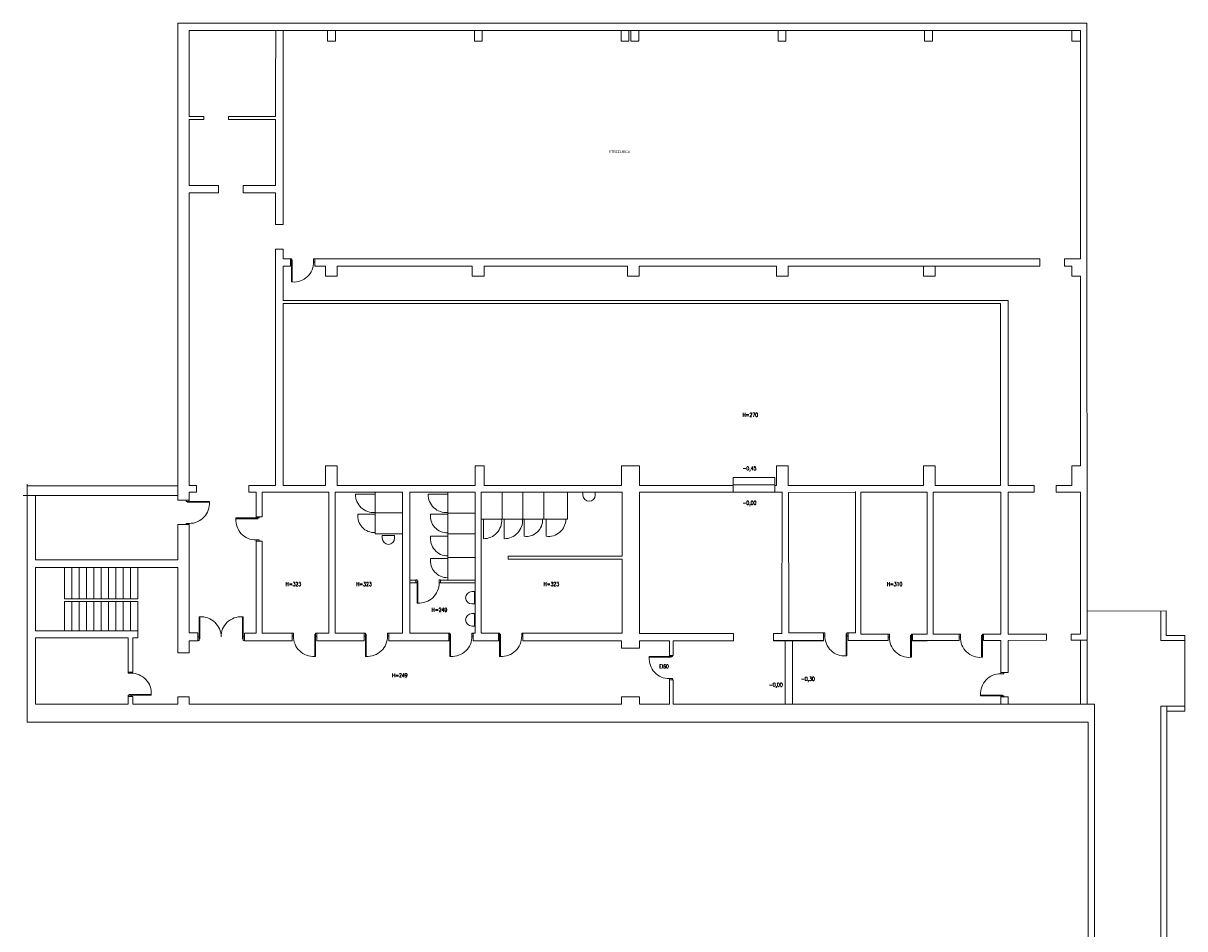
# Model space of a CAD drawing. Header units: millimetres. Extents: x -20020 to 55682, y 3351 to 17623.
# Tile 3 of 49: x -20020 to -15277, y 10251 to 13950. Entities that reach past the tile are written whole.
import ezdxf

# ---------------------------------------------------------------- set-up
doc = ezdxf.new("R2010")
doc.units = ezdxf.units.MM
for name, color, linetype, lineweight in [('0- stolarka', 252, 'Continuous', 9), ('000- ŚCIANY', 252, 'Continuous', 9), ('ETYKIETY POMIESZCZEŃ', 252, 'Continuous', 9)]:
    doc.layers.add(name, color=color, linetype=linetype, lineweight=lineweight)
doc.styles.add('MED_ARIAL_Tabela', font='arial.ttf')
doc.styles.get("Standard").update_dxf_attribs({"font": 'romans.shx', "width": 0.7})

# ---------------------------------------------------------------- blocks, each defined once
blk = doc.blocks.new('drzwi 2x90')
at = {"layer": '0- stolarka'}
for points in [[(5795.1, 5238.8, -0.437586), (5712.6, 5325.8, -1.233982)], [(5795.1, 5238.8, 0.437586), (5712.6, 5151.8, 1.233982)]]:
    blk.add_lwpolyline(points, format="xyb", dxfattribs=at)
for points in [[(5802.6, 5328.8), (5712.6, 5328.8), (5712.6, 5325.8), (5802.6, 5325.8), (5802.6, 5328.8)], [(5795.1, 5333.8), (5795.1, 5328.8), (5810.1, 5328.8), (5810.1, 5333.8), (5795.1, 5333.8)], [(5802.6, 5148.8), (5712.6, 5148.8), (5712.6, 5151.8), (5802.6, 5151.8), (5802.6, 5148.8)], [(5795.1, 5143.8), (5795.1, 5148.8), (5810.1, 5148.8), (5810.1, 5143.8), (5795.1, 5143.8)]]:
    blk.add_lwpolyline(points, dxfattribs=at)
blk = doc.blocks.new('d90')
at = {"layer": '0- stolarka'}
for points in [[(-270.5, 3071.8), (-270.5, 3161.8), (-267.5, 3161.8), (-267.5, 3071.8), (-270.5, 3071.8)], [(-275.5, 3079.3), (-270.5, 3079.3), (-270.5, 3067.3), (-275.5, 3067.3), (-275.5, 3079.3)], [(-180.5, 3079.3), (-175.5, 3079.3), (-175.5, 3067.3), (-180.5, 3067.3), (-180.5, 3079.3)]]:
    blk.add_lwpolyline(points, dxfattribs=at)
blk.add_lwpolyline([(-180.5, 3079.3, 0.437586), (-267.5, 3161.8, 1.233982)], format="xyb", dxfattribs=at)

msp = doc.modelspace()

# ---------------------------------------------------------------- linework, layer by layer
at = {"layer": '000- ŚCIANY'}
for points in [[(-19342.07, 13950.08), (-19389.2, 13950.08)], [(-19389.2, 13287.59), (-19388.85, 13950.08)], [(-19342.07, 13950.08), (-15738.39, 13950.07)], [(-15677.31, 13287.58), (-15677.31, 13950.07), (-15738.39, 13950.07)], [(-19342.07, 13920.08), (-15738.52, 13920.07)], [(-19342.07, 13568.62), (-19342.07, 13920.08)], [(-18989.29, 13690.59), (-18989.27, 13920.07)], [(-18959.29, 13287.58), (-18959.29, 13920.07)], [(-15702.2, 13217.05), (-15702.2, 13920.07), (-15738.52, 13920.07)], [(-18989.29, 13690.59), (-18989.29, 13568.6)], [(-19282.07, 13568.62), (-19342.07, 13568.62)], [(-19282.07, 13568.62), (-19282.07, 13556.62)], [(-19182.07, 13568.62), (-19182.07, 13556.62)], [(-18989.29, 13568.6), (-19182.07, 13568.61)], [(-19342.07, 13287.59), (-19342.07, 13317.59), (-19342.07, 13556.62)], [(-19282.07, 13556.62), (-19342.07, 13556.62)], [(-19182.07, 13556.62), (-18989.29, 13556.6)], [(-18989.29, 13556.6), (-18989.29, 13287.58)], [(-19389.2, 12002.07), (-19389.2, 13287.59)], [(-19342.2, 13287.59), (-19222.07, 13287.59)], [(-19342.07, 13287.59), (-19222.07, 13287.59), (-19222.07, 13257.59)], [(-19122.07, 13287.59), (-18989.29, 13287.58)], [(-19122.07, 13257.59), (-19122.07, 13287.59)], [(-18959.29, 13127.58), (-18959.29, 13287.58)], [(-15675.82, 11430.34), (-15677.31, 13287.58)], [(-19342.2, 12061.6), (-19342.2, 13257.59)], [(-19342.2, 13257.59), (-19222.07, 13257.59)], [(-19122.07, 13257.59), (-18989.29, 13257.58)], [(-18989.29, 13127.58), (-18989.29, 13257.58)], [(-15702.2, 12987.58), (-15702.2, 13217.05)], [(-18959.29, 13127.58), (-18989.29, 13127.58)], [(-18989.29, 12841.59), (-18989.29, 13027.58)], [(-18959.29, 13027.58), (-18989.29, 13027.58)], [(-18959.29, 12987.58), (-18959.29, 13027.58)], [(-18929.29, 12987.58), (-18959.29, 12987.58)], [(-18959.29, 12841.59), (-18959.29, 12957.58)], [(-18959.29, 12957.58), (-18929.29, 12957.58)], [(-18929.29, 12957.58), (-18929.29, 12987.58)], [(-18829.29, 12987.58), (-15868, 12987.58)], [(-18829.29, 12957.58), (-18829.29, 12987.58)], [(-18829.29, 12957.58), (-18785.76, 12957.58)], [(-18737.76, 12957.58), (-18737.76, 12917.08), (-18785.76, 12917.08), (-18785.76, 12957.58)], [(-18737.76, 12957.58), (-18186.2, 12957.58)], [(-18138.2, 12957.58), (-18138.2, 12917.08), (-18186.2, 12917.08), (-18186.2, 12957.58)], [(-18138.2, 12957.58), (-17552.25, 12957.58)], [(-17504.25, 12957.61), (-17504.25, 12917.11), (-17552.25, 12917.11), (-17552.25, 12957.61)], [(-17504.25, 12957.58), (-16944.2, 12957.58)], [(-16896.2, 12957.58), (-16896.2, 12917.08), (-16944.2, 12917.08), (-16944.2, 12957.58)], [(-16896.2, 12957.58), (-15868, 12957.58)], [(-16295.68, 12957.58), (-16295.68, 12917.08), (-16343.68, 12917.08), (-16343.68, 12957.58)], [(-15868, 12957.58), (-15868, 12987.58)], [(-15768, 12987.58), (-15702.2, 12987.58)], [(-15768, 12957.58), (-15768, 12987.58)], [(-15768, 12957.58), (-15738, 12957.58)], [(-15702.2, 12917.05), (-15738, 12917.05), (-15738, 12957.58)], [(-15702.2, 12142.56), (-15702.2, 12917.05)], [(-18989.29, 12061.59), (-18989.29, 12841.59)], [(-18959.29, 12817.58), (-18959.29, 12841.59)], [(-15998.2, 12817.58), (-18959.29, 12817.58)], [(-15998.2, 12817.58), (-15998.2, 12061.59)], [(-18959.29, 12061.59), (-18959.29, 12805.58)], [(-16028.93, 12805.58), (-18959.29, 12805.58)], [(-16028.93, 12061.59), (-16028.93, 12805.58)], [(-18737.76, 12061.59), (-18737.76, 12142.59), (-18785.76, 12142.59), (-18785.76, 12061.59)], [(-18175.2, 12061.59), (-18175.2, 12142.56), (-18138.2, 12142.59), (-18138.2, 12061.59)], [(-17577.2, 12142.63), (-17577.2, 12061.59)], [(-17504.25, 12142.62), (-17577.2, 12142.62)], [(-17503.2, 12142.59), (-17503.2, 12061.59)], [(-16944.2, 12061.59), (-16944.2, 12142.59), (-16896.2, 12142.59), (-16896.2, 12061.59)], [(-16343.68, 12061.59), (-16343.68, 12142.59), (-16295.68, 12142.59), (-16295.68, 12061.59)], [(-15738, 12061.59), (-15738, 12142.56), (-15702.2, 12142.56)], [(-20004.7, 11757.72), (-20004.7, 12066.78)], [(-20004.7, 12060.07), (-19389.2, 12060.07)], [(-19312.2, 12061.6), (-19342.2, 12061.6)], [(-19312.2, 12034.46), (-19312.2, 12061.6)], [(-18989.29, 12061.59), (-19099.29, 12061.59)], [(-19099.29, 12034.44), (-19099.29, 12061.59)], [(-18785.76, 12061.59), (-18959.29, 12061.59)], [(-18175.2, 12061.59), (-18737.76, 12061.59)], [(-17577.2, 12061.59), (-18138.2, 12061.59)], [(-17121.52, 12061.59), (-17503.2, 12061.59)], [(-17121.52, 12094.57), (-16951.52, 12094.57)], [(-17121.52, 12034.57), (-17121.52, 12094.57)], [(-17121.52, 12064.57), (-16951.52, 12064.57)], [(-17121.52, 12034.57), (-17121.52, 12061.59)], [(-16951.52, 12094.57), (-16951.52, 12034.57)], [(-16922.7, 11457.59), (-16921.52, 12034.57), (-16951.52, 12034.57), (-16951.52, 12061.59), (-16944.2, 12061.59)], [(-16944.2, 12061.59), (-16951.52, 12061.59)], [(-16343.68, 12061.59), (-16896.2, 12061.59)], [(-16028.93, 12061.59), (-16295.68, 12061.59)], [(-15892.2, 12061.59), (-15998.2, 12061.59)], [(-15892.2, 12035.19), (-15892.2, 12061.59)], [(-15738, 12061.59), (-15802.2, 12061.59)], [(-15802.2, 12035.19), (-15802.2, 12061.59)], [(-19389.2, 12021.08), (-20020.15, 12021.07)], [(-19969.7, 11757.72), (-19969.7, 12021.07)], [(-19389.2, 12002.07), (-19342.2, 12002.07)], [(-19312.2, 12034.46), (-19342.2, 12034.46)], [(-19342.2, 12002.07), (-19342.2, 12034.46)], [(-19069.29, 12034.44), (-19099.29, 12034.44)], [(-19069.29, 12034.44), (-19069.29, 11934.44)], [(-18771.7, 12034.44), (-19044.7, 12034.44)], [(-19044.7, 12034.44), (-19044.7, 11934.44)], [(-18771.7, 12034.44), (-18771.7, 11458.49)], [(-18471.22, 12034.44), (-18745.7, 12034.44)], [(-18745.7, 12034.44), (-18745.7, 11458.49)], [(-18583.3, 11949.78), (-18583.3, 12034.7)], [(-18471.22, 12034.44), (-18471.7, 11458.49)], [(-18441.68, 12034.44), (-18441.68, 11458.49)], [(-18174.7, 12034.44), (-18441.68, 12034.44)], [(-18286.78, 11949.53), (-18286.78, 12034.44)], [(-18174.7, 11458.49), (-18174.7, 12034.44)], [(-17869.7, 12034.44), (-18149.7, 12034.44)], [(-18149.7, 11458.49), (-18149.7, 12034.44)], [(-18149.7, 12034.44), (-17574.7, 12034.44), (-17574.7, 11773.44)], [(-17577.2, 12034.44), (-18141.7, 12034.44)], [(-18064.79, 12034.44), (-18064.79, 11924.44), (-17976.2, 11924.44)], [(-17979.53, 12034.44), (-17979.53, 11924.44), (-17890.94, 11924.44)], [(-17894.27, 12034.44), (-17894.27, 11924.44), (-17798.14, 11924.44)], [(-17798.14, 12034.44), (-17798.14, 11924.44)], [(-17503.2, 12034.57), (-17503.2, 11457.59)], [(-17121.52, 12034.57), (-17503.2, 12034.57)], [(-17121.52, 12034.57), (-16951.52, 12034.57)], [(-16621.7, 12034.09), (-16895.63, 12033.52)], [(-16751.7, 11428.09), (-16751.7, 11460.09), (-16893.2, 11460.09), (-16895.63, 12033.52)], [(-16621.7, 12038.04), (-16621.7, 11460.09)], [(-16328.2, 11454.59), (-16328.2, 12035.19), (-16600.2, 12034.09), (-16600.2, 11454.59)], [(-16198.11, 11454.59), (-16304.2, 11454.59), (-16304.2, 12035.19), (-16028.2, 12035.19)], [(-16028.2, 12035.19), (-16028.2, 11454.59)], [(-15998.2, 12035.19), (-15892.2, 12035.19)], [(-15998.2, 12035.19), (-15998.2, 11454.59)], [(-15802.2, 12035.19), (-15702.2, 12035.19)], [(-15702.2, 11454.59), (-15702.2, 12035.19)], [(-19044.7, 11934.44), (-19069.29, 11934.44)], [(-18471.29, 11949.78), (-18583.3, 11949.78), (-18583.3, 11864.52)], [(-18176.78, 11949.53), (-18286.78, 11949.53), (-18286.78, 11860.94)], [(-18064.79, 11924.44), (-18149.7, 11924.44)], [(-17979.53, 11924.44), (-18064.44, 11924.44)], [(-19389.2, 11757.73), (-19389.2, 11902.07)], [(-19342.2, 11902.07), (-19389.2, 11902.07)], [(-19342.2, 11459.6), (-19342.2, 11902.07)], [(-18471.36, 11864.52), (-18583.3, 11864.52), (-18583.3, 11864.52)], [(-18176.78, 11864.27), (-18286.78, 11864.27), (-18286.78, 11768.14)], [(-19069.29, 11834.44), (-19069.29, 11458.49)], [(-19044.7, 11834.44), (-19069.29, 11834.44)], [(-19044.7, 11834.44), (-19044.7, 11458.49)], [(-18176.78, 11768.14), (-18286.78, 11768.14), (-18286.78, 11674.94)], [(-17574.7, 11773.44), (-18039.7, 11773.44)], [(-18039.7, 11773.44), (-18039.7, 11761.44)], [(-20004.7, 11468.09), (-20004.7, 11757.72)], [(-19969.7, 11757.72), (-19389.2, 11757.73)], [(-19969.7, 11727.59), (-19389.2, 11727.6)], [(-19969.7, 11727.59), (-19969.7, 11468.09)], [(-19389.2, 11428.28), (-19389.2, 11727.6)], [(-17574.7, 11761.44), (-18039.7, 11761.44)], [(-17574.7, 11761.44), (-17574.7, 11458.49)], [(-18441.68, 11664.94), (-18416.78, 11664.94), (-18416.78, 11674.94), (-18441.68, 11674.94)], [(-18174.7, 11664.94), (-18316.78, 11664.94), (-18316.78, 11674.94), (-18174.7, 11674.94)], [(-15353.14, 11549.36), (-15675.91, 11549.12)], [(-15374.08, 11549.36), (-15374.08, 11428.28), (-15276.81, 11428.28)], [(-15353.14, 11549.36), (-15353.14, 11449.22), (-15276.81, 11449.22)], [(-20004.7, 11468.09), (-20004.7, 11440.09)], [(-20004.7, 11440.09), (-20004.7, 11095.09)], [(-19572.2, 11440.09), (-19552.2, 11440.09), (-19552.2, 11468.09), (-19969.7, 11468.09)], [(-19969.7, 11440.09), (-19592.2, 11440.09)], [(-19969.7, 11440.09), (-19969.7, 11168.09)], [(-19572.2, 11440.09), (-19572.2, 11300.09), (-19592.2, 11300.09), (-19592.2, 11440.09)], [(-19342.2, 11459.6), (-19307.2, 11459.59), (-19307.2, 11428.09), (-19342.2, 11428.1), (-19342.2, 11378.1), (-19389.2, 11378.1), (-19389.2, 11428.28)], [(-19069.29, 11458.49), (-19117.2, 11458.49), (-19117.2, 11428.09), (-19069.29, 11428.09)], [(-19044.7, 11458.49), (-18921.7, 11458.49)], [(-18921.7, 11458.49), (-18921.7, 11428.09)], [(-18822.67, 11458.49), (-18771.7, 11458.49)], [(-18821.7, 11458.49), (-18821.7, 11428.09)], [(-18745.7, 11458.49), (-18627.7, 11458.49)], [(-18627.7, 11458.49), (-18627.7, 11428.09)], [(-18527.7, 11458.49), (-18527.7, 11428.09)], [(-18527.7, 11458.49), (-18471.7, 11458.49)], [(-18441.68, 11458.49), (-18282.7, 11458.49)], [(-18282.7, 11458.49), (-18282.7, 11428.09)], [(-18182.7, 11458.49), (-18174.7, 11458.49)], [(-18182.7, 11458.49), (-18182.7, 11428.09)], [(-18149.7, 11458.49), (-18079.7, 11458.49)], [(-18079.7, 11458.49), (-18079.7, 11428.09)], [(-17979.7, 11458.49), (-17843.7, 11458.49)], [(-17979.7, 11458.49), (-17979.7, 11428.09)], [(-17843.7, 11458.49), (-17574.7, 11458.49)], [(-17119.4, 11457.59), (-17503.2, 11457.59)], [(-17366.3, 11428.09), (-17119.4, 11428.09), (-17119.4, 11457.59)], [(-16955.7, 11457.59), (-16922.7, 11457.59)], [(-16751.7, 11428.09), (-16955.7, 11428.09), (-16955.7, 11457.59)], [(-16621.7, 11460.09), (-16651.7, 11460.09), (-16651.7, 11428.3), (-16600.2, 11428.33)], [(-16488.2, 11454.59), (-16600.2, 11454.59)], [(-16488.2, 11454.59), (-16488.19, 11428.39)], [(-16328.2, 11454.59), (-16388.2, 11454.59), (-16388.2, 11427.88), (-16328.2, 11427.88)], [(-16198.11, 11428.54), (-16198.11, 11454.59)], [(-16028.2, 11454.59), (-16098.2, 11454.59)], [(-16098.2, 11454.59), (-16098.11, 11428.88)], [(-15841.2, 11454.59), (-15998.2, 11454.59)], [(-15841.2, 11454.59), (-15841.12, 11429.77)], [(-15702.2, 11454.59), (-15741.2, 11454.59)], [(-15741.2, 11454.59), (-15741.12, 11430.11)], [(-15276.81, 11449.22), (-15276.81, 11428.28)], [(-18921.7, 11428.09), (-19069.29, 11428.09)], [(-18627.7, 11428.09), (-18821.7, 11428.09)], [(-18282.7, 11428.09), (-18527.7, 11428.09)], [(-18079.7, 11428.09), (-18182.7, 11428.09)], [(-17577.2, 11428.09), (-17979.7, 11428.09)], [(-17872.7, 11428.09), (-17979.7, 11428.09)], [(-17577.2, 11428.09), (-17577.2, 11398.09)], [(-17503.2, 11398.09), (-17577.2, 11398.09)], [(-17503.2, 11428.09), (-17503.2, 11398.09)], [(-17503.2, 11428.09), (-17381.3, 11428.09)], [(-17366.3, 11428.09), (-17366.3, 11368.09), (-17381.3, 11368.09), (-17381.3, 11428.09)], [(-16751.7, 11428.25), (-16955.7, 11428.14)], [(-16908.7, 11428.2), (-16908.7, 11168.09)], [(-16878.7, 11428.2), (-16878.7, 11168.09)], [(-16488.19, 11428.39), (-16651.7, 11428.3)], [(-16198.11, 11428.54), (-16388.2, 11428.44)], [(-16028.2, 11429.23), (-16098.11, 11428.88)], [(-16028.2, 11429.23), (-16028.2, 11298.09)], [(-15841.12, 11429.77), (-15998.2, 11429.33)], [(-15998.2, 11429.33), (-15998.2, 11298.09)], [(-15675.82, 11430.34), (-15741.12, 11430.11)], [(-15702.2, 11430.24), (-15702.2, 11168.09)], [(-15675.82, 11427.98), (-15675.62, 11168.09)], [(-15276.81, 11428.28), (-15276.81, 11161.04)], [(-15998.2, 11298.09), (-16028.2, 11298.09)], [(-17366.3, 11268.09), (-17381.3, 11268.09), (-17381.3, 11168.09)], [(-17366.3, 11268.09), (-17366.3, 11168.09)], [(-19572.2, 11200.09), (-19592.2, 11200.09), (-19592.2, 11168.09)], [(-19572.2, 11200.09), (-19572.2, 11168.09)], [(-19342.2, 11168.1), (-19342.2, 11198.1), (-19389.2, 11198.1), (-19389.2, 11168.1)], [(-17503.2, 11168.09), (-17503.2, 11198.09), (-17577.2, 11198.09), (-17577.2, 11168.09)], [(-16028.2, 11198.09), (-16028.2, 11168.09)], [(-16028.2, 11198.09), (-15998.2, 11198.09)], [(-15998.2, 11198.09), (-15998.2, 11168.09)], [(-19592.2, 11168.09), (-19969.7, 11168.09)], [(-19389.2, 11168.1), (-19572.2, 11168.09)], [(-17577.2, 11168.09), (-19342.2, 11168.1)], [(-17381.3, 11168.09), (-17503.2, 11168.09)], [(-15646.08, 11168.09), (-17366.3, 11168.09)], [(-15646.08, 9410.04), (-15646.08, 11168.09)], [(-15374.08, 9410.04), (-15374.08, 11161.04), (-15276.81, 11161.04)], [(-15349.47, 9410.04), (-15349.47, 11160.1)], [(-15276.81, 11140.1), (-15276.81, 11161.04)], [(-15349.47, 11140.1), (-15276.81, 11140.1)], [(-15670.69, 11095.09), (-20004.7, 11095.09)], [(-15670.69, 9410.04), (-15670.69, 11095.09)]]:
    msp.add_lwpolyline(points, dxfattribs=at)
for points in [[(-18745.52, 13877.07), (-18777.52, 13877.07), (-18777.52, 13920.07), (-18745.52, 13920.07)], [(-18145.52, 13877.23), (-18177.52, 13877.23), (-18177.52, 13920.23), (-18145.52, 13920.23)], [(-17546.52, 13877.07), (-17578.52, 13877.07), (-17578.52, 13920.07), (-17546.52, 13920.07)], [(-17506.52, 13877.07), (-17538.52, 13877.07), (-17538.52, 13920.07), (-17506.52, 13920.07)], [(-16905.52, 13877.07), (-16937.52, 13877.07), (-16937.52, 13920.07), (-16905.52, 13920.07)], [(-16307.52, 13877.07), (-16339.52, 13877.07), (-16339.52, 13920.07), (-16307.52, 13920.07)], [(-15702.2, 13877.07), (-15738.52, 13877.07), (-15738.52, 13920.07), (-15702.2, 13920.07)], [(-19822.2, 11727.59), (-19822.2, 11599.59), (-19852.2, 11599.59), (-19852.2, 11727.59)], [(-19792.2, 11727.59), (-19792.2, 11599.59), (-19822.2, 11599.59), (-19822.2, 11727.59)], [(-19762.2, 11727.59), (-19762.2, 11599.59), (-19792.2, 11599.59), (-19792.2, 11727.59)], [(-19732.2, 11727.59), (-19732.2, 11599.59), (-19762.2, 11599.59), (-19762.2, 11727.59)], [(-19702.2, 11727.59), (-19702.2, 11599.59), (-19732.2, 11599.59), (-19732.2, 11727.59)], [(-19672.2, 11727.59), (-19672.2, 11599.59), (-19702.2, 11599.59), (-19702.2, 11727.59)], [(-19642.2, 11727.59), (-19642.2, 11599.59), (-19672.2, 11599.59), (-19672.2, 11727.59)], [(-19612.2, 11727.59), (-19612.2, 11599.59), (-19642.2, 11599.59), (-19642.2, 11727.59)], [(-19582.2, 11727.59), (-19582.2, 11599.59), (-19612.2, 11599.59), (-19612.2, 11727.59)], [(-19552.2, 11727.59), (-19552.2, 11599.59), (-19582.2, 11599.59), (-19582.2, 11727.59)], [(-19822.2, 11587.59), (-19822.2, 11468.09), (-19852.2, 11468.09), (-19852.2, 11587.59)], [(-19792.2, 11587.59), (-19792.2, 11468.09), (-19822.2, 11468.09), (-19822.2, 11587.59)], [(-19762.2, 11587.59), (-19762.2, 11468.09), (-19792.2, 11468.09), (-19792.2, 11587.59)], [(-19732.2, 11587.59), (-19732.2, 11468.09), (-19762.2, 11468.09), (-19762.2, 11587.59)], [(-19702.2, 11587.59), (-19702.2, 11468.09), (-19732.2, 11468.09), (-19732.2, 11587.59)], [(-19672.2, 11587.59), (-19672.2, 11468.09), (-19702.2, 11468.09), (-19702.2, 11587.59)], [(-19642.2, 11587.59), (-19642.2, 11468.09), (-19672.2, 11468.09), (-19672.2, 11587.59)], [(-19612.2, 11587.59), (-19612.2, 11468.09), (-19642.2, 11468.09), (-19642.2, 11587.59)], [(-19582.2, 11587.59), (-19582.2, 11468.09), (-19612.2, 11468.09), (-19612.2, 11587.59)], [(-19552.2, 11587.59), (-19552.2, 11468.09), (-19582.2, 11468.09), (-19582.2, 11587.59)]]:
    msp.add_lwpolyline(points, close=True, dxfattribs=at)
for points in [[(-18583.3, 12026.19), (-18663.3, 12026.19, 0.4391881), (-18583.3, 11951.46, 0.8329065)], [(-18286.78, 12025.94), (-18366.78, 12025.94, 0.4391881), (-18286.78, 11951.21, 0.8329065)], [(-17683.92, 12034.44), (-17734.35, 12034.44), (-17734.35, 12022.67, 1), (-17683.92, 12022.67), (-17683.92, 12034.44)], [(-18583.3, 11945.37), (-18653.3, 11945.37, 0.4653136), (-18583.3, 11869.37, 0.8329065)], [(-18286.78, 11945.12), (-18356.78, 11945.12, 0.4653136), (-18286.78, 11869.12, 0.8329065)], [(-18141.2, 11924.44), (-18141.2, 11844.44, 0.4391881), (-18066.47, 11924.44, 0.8329065)], [(-18055.94, 11924.44), (-18055.94, 11844.44, 0.4391881), (-17981.21, 11924.44, 0.8329065)], [(-17975.11, 11924.44), (-17975.11, 11854.44, 0.4653136), (-17899.11, 11924.44, 0.8329065)], [(-17884.87, 11924.44), (-17884.87, 11854.44, 0.4496084), (-17804.03, 11924.44, 0.8329065)], [(-18503.35, 11858.19), (-18553.78, 11858.19), (-18553.78, 11846.42, 1), (-18503.35, 11846.42), (-18503.35, 11858.19)], [(-18286.78, 11854.88), (-18356.78, 11854.88, 0.4496084), (-18286.78, 11774.04, 0.8329065)], [(-18286.78, 11763.72), (-18356.78, 11763.72, 0.4573122), (-18286.78, 11685.28, 0.8329065)], [(-18176.78, 11577.97), (-18176.78, 11628.4), (-18188.56, 11628.4, 1), (-18188.56, 11577.97), (-18176.78, 11577.97)], [(-18176.78, 11487.97), (-18176.78, 11538.4), (-18188.56, 11538.4, 1), (-18188.56, 11487.97), (-18176.78, 11487.97)]]:
    msp.add_lwpolyline(points, format="xyb", dxfattribs=at)

# ---------------------------------------------------------------- block references
at = {"layer": '000- ŚCIANY', "xscale": -1}
for name, p, rotation in [('d90', (-18653.77, 16054.91), 180), ('d90', (-15989.95, 11658.92), 89.99999999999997), ('d90', (-18141.26, 14743.28), 180), ('drzwi 2x90', (-13973.39, 17238.21), 89.99999999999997), ('d90', (-18352.18, 14525.82), 180), ('d90', (-18007.18, 14525.82), 180), ('d90', (-17804.18, 14525.82), 180), ('d90', (-14301.96, 11092.57), 89.99999999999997), ('d90', (-22658.98, 11475.61), 270)]:
    msp.add_blockref(name, p, dxfattribs=dict(at, rotation=rotation))
at = {"layer": '000- ŚCIANY'}
for p, rotation in [((-22421.54, 11726.55), 270), ((-19097.22, 14525.82), 180), ((-16927.22, 14527.42), 180), ((-16663.72, 14521.92), 180), ((-16373.72, 14521.92), 180), ((-12948.86, 11473.61), 89.99999999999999)]:
    msp.add_blockref('d90', p, dxfattribs=dict(at, rotation=rotation))

# ---------------------------------------------------------------- texts
at = {"layer": '000- ŚCIANY', "char_height": 16, "attachment_point": 1}
for s, insert in [('H=270', (-17082.56, 12358.47)), ('-0,45', (-17082.56, 12140.07)), ('-0,00', (-17082.56, 11998.92)), ('H=323', (-18948.31, 11667.35)), ('H=323', (-18660.35, 11667.35)), ('H=323', (-17895.03, 11667.35)), ('H=310', (-16493.56, 11667.35)), ('H=249', (-18351.94, 11562.15)), ('H=249', (-18513.86, 11294.4)), ('EI60', (-17422.98, 11331.15)), ('-0,00', (-16974.78, 11255.89)), ('-0,30', (-16843.99, 11280.14))]:
    msp.add_mtext_dynamic_manual_height_columns(s, width=48.5104, gutter_width=12.5, heights=[0], dxfattribs=dict(at, insert=insert))
at = {"layer": 'ETYKIETY POMIESZCZEŃ', "style": 'MED_ARIAL_Tabela'}
msp.add_text('STRZELNICA', height=10, dxfattribs=at).set_placement((-17629.25, 13420.32))

doc.saveas('drawing.dxf')
